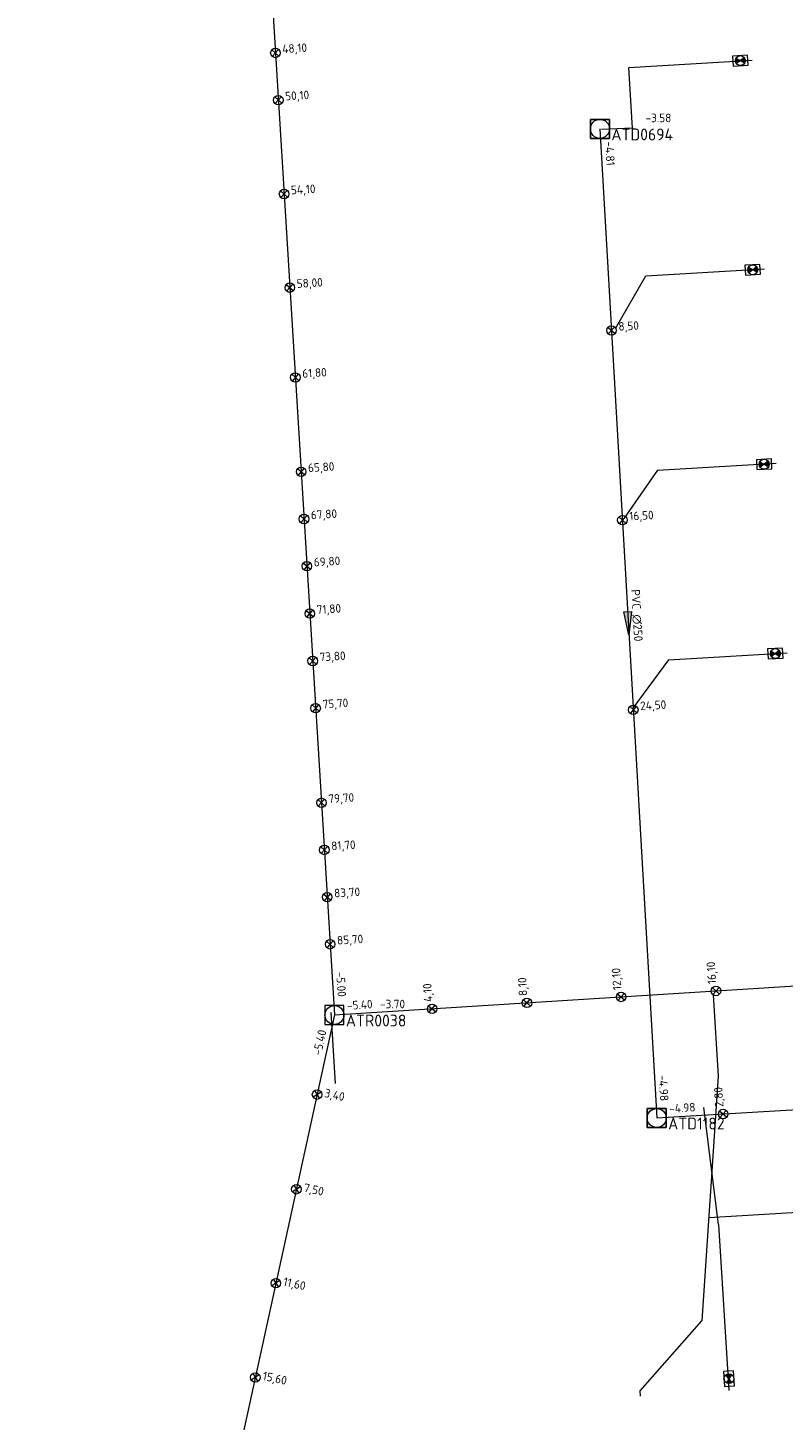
# Model space of a CAD drawing. Header units: metres. Extents: x 162232 to 162755, y 502539 to 502988.
# Tile 2 of 64: x 162382 to 162414, y 502636 to 502695. Entities that reach past the tile are written whole.
import ezdxf

# ---------------------------------------------------------------- set-up
doc = ezdxf.new("R2010")
doc.units = ezdxf.units.M
doc.header["$LTSCALE"] = 0.001
for name, color, linetype, lineweight in [('B-WE-RI-HWA_BOB-T18', 150, 'Continuous', 0), ('B-WE-RI-HWA_HUISAANSLUITING_PVC_125-G', 150, 'Continuous', 13), ('B-WE-RI-HWA_HULPSTUK_INLAAT-S', 150, 'Continuous', 13), ('B-WE-RI-HWA_HULPSTUK_INLAAT-T18', 150, 'Continuous', 0), ('B-WE-RI-HWA_PUTDEKSELHOOGTE-T18', 150, 'Continuous', 0), ('B-WE-RI-HWA_PUTNUMMER-T25', 150, 'Continuous', 0), ('B-WE-RI-HWA_RIOOLPUT_INSPECTIEPUT-S', 150, 'Continuous', 13), ('B-WE-RI-HWA_TRANSPORTLEIDING_BETON_300-G', 150, 'Continuous', 13), ('B-WE-RI-HWA_TRANSPORTLEIDING_BETON_400-G', 150, 'Continuous', 13), ('B-WE-RI-VWA_BOB-T18', 20, 'Continuous', 0), ('B-WE-RI-VWA_HUISAANSLUITING_PVC_125-G', 20, 'Continuous', 13), ('B-WE-RI-VWA_HULPSTUK_INLAAT-S', 20, 'Continuous', 13), ('B-WE-RI-VWA_HULPSTUK_INLAAT-T18', 20, 'Continuous', 0), ('B-WE-RI-VWA_HULPSTUK_ONTSTOPPINGSSTUK-S', 20, 'Continuous', 13), ('B-WE-RI-VWA_MATERIAAL-T18', 20, 'Continuous', 0), ('B-WE-RI-VWA_PUTDEKSELHOOGTE-T18', 20, 'Continuous', 0), ('B-WE-RI-VWA_PUTNUMMER-T25', 20, 'Continuous', 0), ('B-WE-RI-VWA_RIOOLPUT_INSPECTIEPUT-S', 20, 'Continuous', 13), ('B-WE-RI-VWA_STROOMRICHTING-S', 20, 'Continuous', 13), ('B-WE-RI-VWA_TRANSPORTLEIDING_PVC_250-G', 20, 'Continuous', 13), ('Default', 7, 'Continuous', 0)]:
    doc.layers.add(name, color=color, linetype=linetype, lineweight=lineweight)
doc.styles.add('NLCS-ISO', font='NLCS-ISO.ttf')

# ---------------------------------------------------------------- blocks, each defined once
blk = doc.blocks.new('SRI-STROOMRICHTING-SO')
at = {"layer": 'Default', "linetype": 'Continuous'}
blk.add_hatch(color=256, dxfattribs=at).paths.add_polyline_path([(-0.0025, 0.00083), (-0.0025, -0.00083), (0.0025, 0)])
at = {"flags": 128}
blk.add_lwpolyline([(0.0025, 0), (-0.0025, -0.00083), (-0.0025, 0.00083), (0.0025, 0)], dxfattribs=at)
blk = doc.blocks.new('B-SRI-PUT_VWA-SO')
at = {"flags": 128}
for points in [[(-0.002, 0.002), (0.002, 0.002), (0.002, -0.002), (-0.002, -0.002), (-0.002, 0.002)], [(0.002, -0.002), (0.002, 0.002), (-0.002, 0.002), (-0.002, -0.002), (0.002, -0.002)]]:
    blk.add_lwpolyline(points, dxfattribs=at)
blk.add_circle((0, 0), 0.002)
blk = doc.blocks.new('B-SRI-PUT_HWA-SO')
at = {"flags": 128}
blk.add_lwpolyline([(-0.002, -0.002), (0.002, -0.002), (0.002, 0.002), (-0.002, 0.002), (-0.002, -0.002)], dxfattribs=at)
blk.add_circle((0, 0), 0.002)
blk = doc.blocks.new('SRI-HULP_INLAAT-SO')
for p, q in [((-0.00071, 0.00071), (0.00071, -0.00071)), ((-0.00071, -0.00071), (0.00071, 0.00071))]:
    blk.add_line(p, q)
blk.add_circle((0, 0), 0.001)
blk = doc.blocks.new('SRI-HULP_ONTSTOP-SO')
at = {"layer": 'Default', "linetype": 'Continuous'}
h = blk.add_hatch(color=256, dxfattribs=at)
edge = h.paths.add_edge_path()
edge.add_arc((0, 0), 0.00105, 146.3099, 180)
edge.add_arc((0, 0), 0.00105, -180, -146.3099)
edge.add_line((-0.00087, -0.00058), (0, 0))
edge.add_line((0, 0), (-0.00087, 0.00058))
h = blk.add_hatch(color=256, dxfattribs=at)
edge = h.paths.add_edge_path()
edge.add_line((0, 0), (0.00087, -0.00058))
edge.add_arc((0, 0), 0.00105, -33.6901, 0)
edge.add_arc((0, 0), 0.00105, 0, 33.6901)
edge.add_line((0.00087, 0.00058), (0, 0))
for p, q in [((0.00087, 0.00058), (-0.00087, -0.00058)), ((-0.00087, 0.00058), (0.00087, -0.00058))]:
    blk.add_line(p, q)
at = {"flags": 128}
blk.add_lwpolyline([(-0.00158, -0.00105), (0.00157, -0.00105), (0.00157, 0.00105), (-0.00158, 0.00105), (-0.00158, -0.00105)], dxfattribs=at)
blk.add_circle((0, 0), 0.00105)

msp = doc.modelspace()

# ---------------------------------------------------------------- linework, layer by layer
at = {"layer": 'B-WE-RI-HWA_HUISAANSLUITING_PVC_125-G', "flags": 128}
for points in [[(162410.841, 502653.965), (162411.053, 502650.53)], [(162394.946, 502650.219), (162394.769, 502653.214)], [(162411.053, 502650.53), (162410.373, 502640.232)], [(162415.577, 502644.868), (162410.659, 502644.565)], [(162407.771, 502637.288), (162410.373, 502640.232)], [(162407.785, 502637.063), (162407.771, 502637.288)]]:
    msp.add_lwpolyline(points, dxfattribs=at)
at = {"layer": 'B-WE-RI-HWA_TRANSPORTLEIDING_BETON_300-G', "flags": 128}
for points in [[(162389.473, 502741.627), (162394.904, 502653.11)], [(162394.904, 502653.11), (162439.955, 502655.948)]]:
    msp.add_lwpolyline(points, dxfattribs=at)
at = {"layer": 'B-WE-RI-HWA_TRANSPORTLEIDING_BETON_400-G', "flags": 128}
msp.add_lwpolyline([(162394.904, 502653.11), (162382, 502594)], dxfattribs=at)
at = {"layer": 'B-WE-RI-VWA_HUISAANSLUITING_PVC_125-G', "flags": 128}
for points in [[(162407.3, 502693.004), (162412.492, 502693.31)], [(162407.45, 502690.455), (162407.3, 502693.004)], [(162407.45, 502690.455), (162406.142, 502690.395)], [(162406.728, 502682.013), (162408.017, 502684.231)], [(162408.017, 502684.231), (162413.009, 502684.525)], [(162408.5, 502676.045), (162407.097, 502674.022)], [(162408.5, 502676.045), (162413.492, 502676.339)], [(162408.971, 502668.059), (162407.465, 502666.03)], [(162408.971, 502668.059), (162413.962, 502668.353)], [(162411.067, 502644.283), (162410.45, 502649.216)], [(162411.067, 502644.283), (162411.509, 502637.298)]]:
    msp.add_lwpolyline(points, dxfattribs=at)
at = {"layer": 'B-WE-RI-VWA_TRANSPORTLEIDING_PVC_250-G', "flags": 128}
for points in [[(162406.078, 502690.419), (162408.468, 502648.774)], [(162408.468, 502648.774), (162477.531, 502652.883)]]:
    msp.add_lwpolyline(points, dxfattribs=at)

# ---------------------------------------------------------------- block references
at = {"layer": 'B-WE-RI-HWA_HULPSTUK_INLAAT-S', "linetype": 'Continuous', "lineweight": 0, "xscale": 200, "yscale": 200}
for p, rotation in [((162392.419, 502693.617), 273.5110067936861), ((162392.541, 502691.631), 273.5110067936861), ((162392.783, 502687.678), 273.5110067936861), ((162393.025, 502683.736), 273.5110067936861), ((162393.257, 502679.953), 273.5110067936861), ((162393.501, 502675.98), 273.5110067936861), ((162393.623, 502673.994), 273.5110067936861), ((162393.745, 502672.008), 273.5110067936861), ((162393.867, 502670.012), 273.5110067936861), ((162393.989, 502668.015), 273.5110067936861), ((162394.111, 502666.029), 273.5110067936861), ((162394.356, 502662.047), 273.5110067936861), ((162394.478, 502660.06), 273.5110067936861), ((162394.599, 502658.074), 273.5110067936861), ((162394.721, 502656.088), 273.5110067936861), ((162410.962, 502654.122), 3.604600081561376), ((162403.008, 502653.621), 3.604600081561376), ((162406.97, 502653.87), 3.604600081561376), ((162399.016, 502653.369), 3.604600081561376), ((162394.172, 502649.759), 257.6852551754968), ((162393.302, 502645.773), 257.6852551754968), ((162392.438, 502641.816), 257.6852551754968), ((162391.573, 502637.849), 257.6852551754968)]:
    msp.add_blockref('SRI-HULP_INLAAT-SO', p, dxfattribs=dict(at, rotation=rotation))
at = {"layer": 'B-WE-RI-HWA_RIOOLPUT_INSPECTIEPUT-S', "linetype": 'Continuous', "lineweight": 0, "xscale": 200, "yscale": 200}
msp.add_blockref('B-SRI-PUT_HWA-SO', (162394.904, 502653.11), dxfattribs=at)
at = {"layer": 'B-WE-RI-VWA_HULPSTUK_INLAAT-S', "linetype": 'Continuous', "lineweight": 0, "xscale": 200, "yscale": 200}
for p, rotation in [((162406.565, 502681.933), 273.2845928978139), ((162407.023, 502673.946), 273.2845928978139), ((162407.482, 502665.959), 273.2845928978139), ((162411.263, 502648.94), 3.404878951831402)]:
    msp.add_blockref('SRI-HULP_INLAAT-SO', p, dxfattribs=dict(at, rotation=rotation))
at = {"layer": 'B-WE-RI-VWA_HULPSTUK_ONTSTOPPINGSSTUK-S', "linetype": 'Continuous', "lineweight": 0, "xscale": 200, "yscale": 200}
for p, rotation in [((162411.99, 502693.293), 3.373020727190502), ((162412.509, 502684.486), 3.373020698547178), ((162412.992, 502676.299), 3.373020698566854), ((162413.462, 502668.329), 3.373020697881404), ((162411.51, 502637.798), 273.624284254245)]:
    msp.add_blockref('SRI-HULP_ONTSTOP-SO', p, dxfattribs=dict(at, rotation=rotation))
at = {"layer": 'B-WE-RI-VWA_RIOOLPUT_INSPECTIEPUT-S', "linetype": 'Continuous', "lineweight": 0, "xscale": 200, "yscale": 200}
for p in [(162406.078, 502690.419), (162408.468, 502648.774)]:
    msp.add_blockref('B-SRI-PUT_VWA-SO', p, dxfattribs=at)
at = {"layer": 'B-WE-RI-VWA_STROOMRICHTING-S', "linetype": 'Continuous', "lineweight": 0, "xscale": 200, "yscale": 200, "rotation": 273.2845928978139}
msp.add_blockref('SRI-STROOMRICHTING-SO', (162407.273, 502669.596), dxfattribs=at)

# ---------------------------------------------------------------- texts
at = {"layer": 'B-WE-RI-HWA_BOB-T18', "linetype": 'Continuous', "lineweight": 0, "char_height": 0.36, "attachment_point": 7, "line_spacing_factor": 0.8, "style": 'NLCS-ISO'}
for s, insert, rotation in [('{\\C256;-5.00}', (162394.975, 502654.918), 273.51101), ('{\\C256;-5.40}', (162395.442, 502653.325), 3.6046), ('{\\C256;-5.40}', (162394.343, 502651.39), 77.68526)]:
    msp.add_mtext(s, dxfattribs=dict(at, insert=insert, rotation=rotation))
at = {"layer": 'B-WE-RI-HWA_HULPSTUK_INLAAT-T18', "linetype": 'Continuous', "lineweight": 0, "char_height": 0.36, "attachment_point": 7, "line_spacing_factor": 0.8, "style": 'NLCS-ISO'}
for s, insert, rotation in [('{\\C256;48,10}', (162392.725, 502693.517), 3.51101), ('{\\C256;50,10}', (162392.847, 502691.531), 3.51101), ('{\\C256;54,10}', (162393.09, 502687.578), 3.51101), ('{\\C256;58,00}', (162393.332, 502683.636), 3.51101), ('{\\C256;61,80}', (162393.564, 502679.853), 3.51101), ('{\\C256;65,80}', (162393.807, 502675.88), 3.51101), ('{\\C256;67,80}', (162393.929, 502673.894), 3.51101), ('{\\C256;69,80}', (162394.051, 502671.908), 3.51101), ('{\\C256;71,80}', (162394.174, 502669.911), 3.51101), ('{\\C256;73,80}', (162394.296, 502667.915), 3.51101), ('{\\C256;75,70}', (162394.418, 502665.929), 3.51101), ('{\\C256;79,70}', (162394.662, 502661.946), 3.51101), ('{\\C256;81,70}', (162394.784, 502659.96), 3.51101), ('{\\C256;83,70}', (162394.906, 502657.974), 3.51101), ('{\\C256;85,70}', (162395.028, 502655.988), 3.51101), ('{\\C256;16,10}', (162411.062, 502654.428), 93.6046), ('{\\C256;12,10}', (162407.07, 502654.177), 93.6046), ('{\\C256;4,10}', (162399.116, 502653.676), 93.6046), ('{\\C256;8,10}', (162403.108, 502653.927), 93.6046), ('{\\C256;3,40}', (162394.44, 502649.579), 347.68526), ('{\\C256;7,50}', (162393.57, 502645.593), 347.68526), ('{\\C256;11,60}', (162392.706, 502641.636), 347.68526), ('{\\C256;15,60}', (162391.84, 502637.669), 347.68526)]:
    msp.add_mtext(s, dxfattribs=dict(at, insert=insert, rotation=rotation))
at = {"layer": 'B-WE-RI-HWA_PUTDEKSELHOOGTE-T18', "linetype": 'Continuous', "lineweight": 0, "insert": (162396.824, 502653.391), "char_height": 0.36, "attachment_point": 7, "line_spacing_factor": 0.8, "style": 'NLCS-ISO'}
msp.add_mtext('{\\C256;-3.70}', dxfattribs=at)
at = {"layer": 'B-WE-RI-HWA_PUTNUMMER-T25', "linetype": 'Continuous', "lineweight": 0, "insert": (162395.384, 502652.625), "char_height": 0.5, "attachment_point": 7, "line_spacing_factor": 0.8, "style": 'NLCS-ISO'}
msp.add_mtext('{\\C256;ATR0038}', dxfattribs=at)
at = {"layer": 'B-WE-RI-VWA_BOB-T18', "linetype": 'Continuous', "lineweight": 0, "char_height": 0.36, "attachment_point": 7, "line_spacing_factor": 0.8, "style": 'NLCS-ISO'}
for s, insert, rotation in [('{\\C256;-4.81}', (162406.29, 502689.88), 273.28459), ('{\\C256;-4.98}', (162408.546, 502650.581), 273.28459), ('{\\C256;-4.98}', (162409.006, 502648.988), 3.40488)]:
    msp.add_mtext(s, dxfattribs=dict(at, insert=insert, rotation=rotation))
at = {"layer": 'B-WE-RI-VWA_HULPSTUK_INLAAT-T18', "linetype": 'Continuous', "lineweight": 0, "char_height": 0.36, "attachment_point": 7, "line_spacing_factor": 0.8, "style": 'NLCS-ISO'}
for s, insert, rotation in [('{\\C256;8,50}', (162406.871, 502681.832), 3.28459), ('{\\C256;16,50}', (162407.33, 502673.845), 3.28459), ('{\\C256;24,50}', (162407.788, 502665.858), 3.28459), ('{\\C256;2,80}', (162411.364, 502649.247), 93.40488)]:
    msp.add_mtext(s, dxfattribs=dict(at, insert=insert, rotation=rotation))
at = {"layer": 'B-WE-RI-VWA_MATERIAAL-T18', "linetype": 'Continuous', "lineweight": 0, "insert": (162407.436, 502669.925), "char_height": 0.36, "attachment_point": 8, "rotation": 273.28459, "line_spacing_factor": 0.8, "style": 'NLCS-ISO'}
msp.add_mtext('{\\C256;PVC ∅250}', dxfattribs=at)
at = {"layer": 'B-WE-RI-VWA_PUTDEKSELHOOGTE-T18', "linetype": 'Continuous', "lineweight": 0, "insert": (162407.998, 502690.7), "char_height": 0.36, "attachment_point": 7, "line_spacing_factor": 0.8, "style": 'NLCS-ISO'}
msp.add_mtext('{\\C256;-3.58}', dxfattribs=at)
at = {"layer": 'B-WE-RI-VWA_PUTNUMMER-T25', "linetype": 'Continuous', "lineweight": 0, "char_height": 0.5, "attachment_point": 7, "line_spacing_factor": 0.8, "style": 'NLCS-ISO'}
for s, insert in [('{\\C256;ATD0694}', (162406.558, 502689.934)), ('{\\C256;ATD1182}', (162408.948, 502648.289))]:
    msp.add_mtext(s, dxfattribs=dict(at, insert=insert))

doc.saveas('drawing.dxf')
